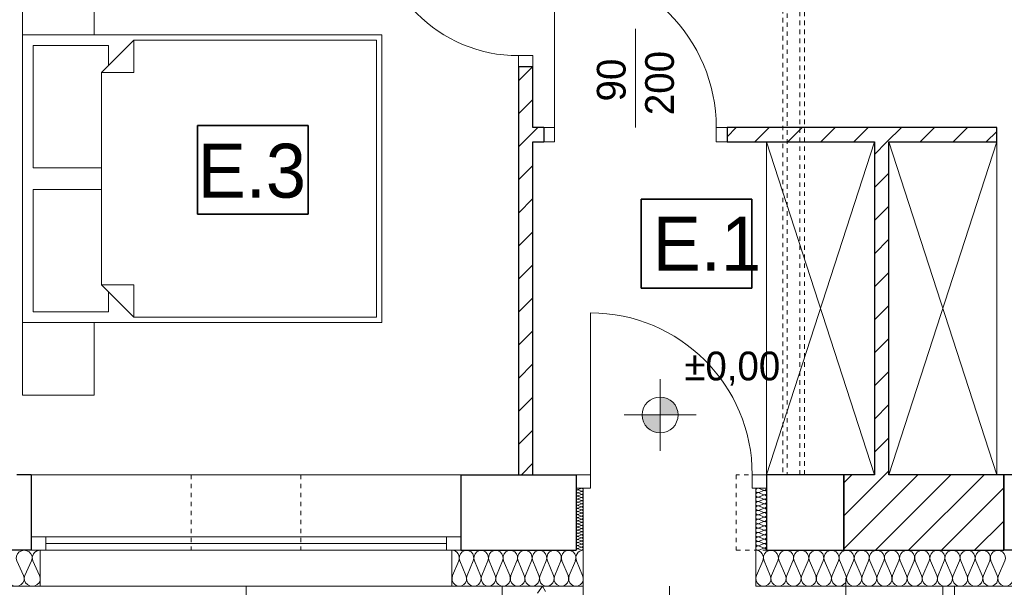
# Model space of a CAD drawing. Extents: x -220425 to -93252, y -20065 to 80294.
# Tile 75 of 103: x -117547 to -112069, y -10221 to -7065. Entities that reach past the tile are written whole.
import ezdxf

# ---------------------------------------------------------------- set-up
doc = ezdxf.new("R2010")
doc.units = 0
doc.header["$MEASUREMENT"] = 0
doc.linetypes.add('Hidden Line', pattern=[50, 25, -25])
for name, color, linetype, lineweight, true_color in [('Arch drzwi_Nr_Pióra__4', 7, 'Continuous', 9, 0x029e21), ('Arch ocieplenie_Nr_Pióra__22', 7, 'Continuous', 9, 0x7f7f7f), ('Arch okna_Nr_Pióra__4', 7, 'Continuous', 9, 0x029e21), ('Arch wyposarzenie_Nr_Pióra__4', 7, 'Continuous', 9, 0x029e21), ('Arch wyposazenie_Nr_Pióra__9', 7, 'Continuous', 13, 0x3dad99)]:
    doc.layers.add(name, color=color, linetype=linetype, lineweight=lineweight, true_color=true_color)
for name, color, linetype, lineweight in [('Arch opisy_Nr_Pióra__21', 7, 'Continuous', 9), ('Arch schody_Nr_Pióra__21', 7, 'Continuous', 9), ('Arch wyburzenia_Nr_Pióra__46', 5, 'Continuous', 13), ('Arch ściany nośne_Nr_Pióra__21', 7, 'Continuous', 9), ('Arch ściany nośne_Nr_Pióra__27', 7, 'Continuous', 30), ('Drzwi ArchiCAD_Nr_Pióra__27', 7, 'Continuous', 30), ('Drzwi ArchiCAD_Nr_Pióra__5', 7, 'Continuous', 13), ('INWENT RZĘDNE_Nr_Pióra__21', 7, 'Continuous', 9), ('INWENT.ŚCIANY_Nr_Pióra__1', 7, 'Continuous', 25), ('INWENT.ŚCIANY_Nr_Pióra__101', 8, 'Continuous', 13), ('PODKŁAD', 252, 'Continuous', 35)]:
    doc.layers.add(name, color=color, linetype=linetype, lineweight=lineweight)
doc.styles.add('GENERATED_STYLE_2', font='txt')
doc.styles.add('GENERATED_STYLE_4', font='txt')
doc.styles.add('GENERATED_STYLE_6', font='txt')
pattern_1 = [(45, (0, 0), (-91.92388, 91.92388), [])]

# ---------------------------------------------------------------- blocks, each defined once
blk = doc.blocks.new('parter')
at = {"layer": 'Arch ściany nośne_Nr_Pióra__21', "linetype": 'Continuous'}
h = blk.add_hatch(dxfattribs=at)
h.set_pattern_fill('Common_Brick', color=252, style=0, pattern_type=2)
h.set_pattern_definition(pattern_1)
h.paths.add_polyline_path([(-178632.4, -7325.1), (-178632.4, -9595.1), (-178552.4, -9595.1), (-178552.4, -7325.1)], flags=0)
h = blk.add_hatch(dxfattribs=at)
h.set_pattern_fill('Common_Brick', color=252, style=0, pattern_type=2)
h.set_pattern_definition(pattern_1)
h.paths.add_polyline_path([(-178552.4, -7745.1), (-178492.4, -7745.1), (-178492.4, -7665.1), (-178552.4, -7665.1)], flags=0)
h = blk.add_hatch(dxfattribs=at)
h.set_pattern_fill('Common_Brick', color=252, style=0, pattern_type=2)
h.set_pattern_definition(pattern_1)
h.paths.add_polyline_path([(-175972.4, -7665.1), (-177472.4, -7665.1), (-177472.4, -7745.1), (-175972.4, -7745.1)], flags=0)
h = blk.add_hatch(dxfattribs=at)
h.set_pattern_fill('Common_Brick', color=252, style=0, pattern_type=2)
h.set_pattern_definition(pattern_1)
h.paths.add_polyline_path([(-176572.4, -9595.1), (-176572.4, -7745.1), (-176652.4, -7745.1), (-176652.4, -9595.1)], flags=0)
h = blk.add_hatch(dxfattribs=at)
h.set_pattern_fill('Common_Brick', color=252, style=0, pattern_type=2)
h.set_pattern_definition(pattern_1)
h.paths.add_polyline_path([(-175932.4, -9595.1), (-176822.4, -9595.1), (-176822.4, -10015.1), (-175932.4, -10015.1)], flags=0)
at = {"layer": 'INWENT RZĘDNE_Nr_Pióra__21', "linetype": 'Continuous'}
for points in [[(-177844.8, -9263), (-177744.8, -9263), (-177752.4, -9224.7), (-177774.1, -9192.3), (-177806.6, -9170.6), (-177844.8, -9163)], [(-177844.8, -9263), (-177944.8, -9263), (-177937.2, -9301.2), (-177915.5, -9333.7), (-177883.1, -9355.3), (-177844.8, -9363)]]:
    blk.add_hatch(color=252, dxfattribs=at).paths.add_polyline_path(points, flags=0)
at = {"color": 252}
for p, q in [((-180417.4, -8146.6), (-180417.4, -7652.5)), ((-180417.4, -7652.5), (-179801.8, -7652.5)), ((-179801.8, -7652.5), (-179801.8, -8146.6)), ((-177950.3, -8557.8), (-177950.3, -8063.7)), ((-177950.3, -8063.7), (-177334.8, -8063.7)), ((-177334.8, -8063.7), (-177334.8, -8557.8)), ((-179801.8, -8146.6), (-180417.4, -8146.6)), ((-177334.8, -8557.8), (-177950.3, -8557.8))]:
    blk.add_line(p, q, dxfattribs=at)
at = {"layer": 'Arch ocieplenie_Nr_Pióra__22', "color": 252, "linetype": 'Continuous'}
for p, q in [((-178284.3, -9670.9), (-178300.5, -9678)), ((-178300.5, -9679.5), (-178284.3, -9686.7)), ((-178284.3, -9688.1), (-178300.5, -9695.3)), ((-177294.5, -9671.2), (-177270.3, -9681.4)), ((-177270.3, -9683.5), (-177294.5, -9693.8)), ((-178300.5, -9696.7), (-178284.3, -9703.9)), ((-178284.3, -9705.4), (-178300.5, -9712.5)), ((-178300.5, -9714), (-178284.3, -9721.2)), ((-178284.3, -9722.6), (-178300.5, -9729.8)), ((-178300.5, -9731.2), (-178284.3, -9738.4)), ((-178284.3, -9739.9), (-178300.5, -9747)), ((-178300.5, -9748.5), (-178284.3, -9755.7)), ((-177294.5, -9695.8), (-177270.3, -9706.1)), ((-177270.3, -9708.1), (-177294.5, -9718.4)), ((-177294.5, -9720.5), (-177270.3, -9730.7)), ((-177270.3, -9732.8), (-177294.5, -9743)), ((-177294.5, -9745.1), (-177270.3, -9755.4)), ((-178284.3, -9757.1), (-178300.5, -9764.3)), ((-178300.5, -9765.7), (-178284.3, -9772.9)), ((-178284.3, -9774.4), (-178300.5, -9781.5)), ((-178300.5, -9783), (-178284.3, -9790.2)), ((-178284.3, -9791.6), (-178300.5, -9798.8)), ((-178300.5, -9800.2), (-178284.3, -9807.4)), ((-177270.3, -9757.4), (-177294.5, -9767.7)), ((-177294.5, -9769.8), (-177270.3, -9780)), ((-177270.3, -9782.1), (-177294.5, -9792.3)), ((-177294.5, -9794.4), (-177270.3, -9804.6)), ((-178284.3, -9808.9), (-178300.5, -9816)), ((-178300.5, -9817.5), (-178284.3, -9824.7)), ((-178284.3, -9826.1), (-178300.5, -9833.3)), ((-178300.5, -9834.7), (-178284.3, -9841.9)), ((-178284.3, -9843.4), (-178300.5, -9850.5)), ((-178300.5, -9852), (-178284.3, -9859.2)), ((-177270.3, -9806.7), (-177294.5, -9817)), ((-177294.5, -9819), (-177270.3, -9829.3)), ((-177270.3, -9831.4), (-177294.5, -9841.6)), ((-177294.5, -9843.7), (-177270.3, -9853.9)), ((-177270.3, -9856), (-177294.5, -9866.3)), ((-178284.3, -9860.6), (-178300.5, -9867.8)), ((-178300.5, -9869.2), (-178284.3, -9876.4)), ((-178284.3, -9877.9), (-178300.5, -9885)), ((-178300.5, -9886.5), (-178284.3, -9893.7)), ((-178284.3, -9895.1), (-178300.5, -9902.3)), ((-178300.5, -9903.7), (-178284.3, -9910.9)), ((-178284.3, -9912.4), (-178300.5, -9919.5)), ((-177294.5, -9868.3), (-177270.3, -9878.6)), ((-177270.3, -9880.6), (-177294.5, -9890.9)), ((-177294.5, -9893), (-177270.3, -9903.2)), ((-177270.3, -9905.3), (-177294.5, -9915.5)), ((-178300.5, -9921), (-178284.3, -9928.2)), ((-178284.3, -9929.6), (-178300.5, -9936.8)), ((-178300.5, -9938.2), (-178284.3, -9945.4)), ((-178284.3, -9946.9), (-178300.5, -9954)), ((-178300.5, -9955.5), (-178284.3, -9962.7)), ((-178284.3, -9964.1), (-178300.5, -9971.3)), ((-177294.5, -9917.6), (-177270.3, -9927.9)), ((-177270.3, -9929.9), (-177294.5, -9940.2)), ((-177294.5, -9942.3), (-177270.3, -9952.5)), ((-177270.3, -9954.6), (-177294.5, -9964.8)), ((-177294.5, -9966.9), (-177270.3, -9977.1)), ((-178300.5, -9972.7), (-178284.3, -9979.9)), ((-178284.3, -9981.4), (-178300.5, -9988.5)), ((-178300.5, -9990), (-178284.3, -9997.2)), ((-178284.3, -9998.6), (-178300.5, -10005.8)), ((-178300.5, -10007.2), (-178284.3, -10014.4)), ((-177270.3, -9979.2), (-177294.5, -9989.5)), ((-177294.5, -9991.5), (-177270.3, -10001.8)), ((-177270.3, -10003.9), (-177294.5, -10014.1)), ((-181422.7, -10074.7), (-181385.5, -10155.6)), ((-181378, -10155.6), (-181340.8, -10074.7)), ((-181333.3, -10074.7), (-181296.1, -10155.6)), ((-178999, -10155.6), (-178965.2, -10074.7)), ((-178958.4, -10074.7), (-178924.7, -10155.6)), ((-178917.9, -10155.6), (-178884.1, -10074.7)), ((-178877.3, -10074.7), (-178843.6, -10155.6)), ((-178836.8, -10155.6), (-178803, -10074.7)), ((-178796.2, -10074.7), (-178762.5, -10155.6)), ((-178755.6, -10155.6), (-178721.9, -10074.7)), ((-178715.1, -10074.7), (-178681.3, -10155.6)), ((-178674.5, -10155.6), (-178640.8, -10074.7)), ((-178634, -10074.7), (-178600.2, -10155.6)), ((-178593.4, -10155.6), (-178559.7, -10074.7)), ((-178552.9, -10074.7), (-178519.1, -10155.6)), ((-178512.3, -10155.6), (-178478.6, -10074.7)), ((-178471.8, -10074.7), (-178438, -10155.6)), ((-178431.2, -10155.6), (-178397.5, -10074.7)), ((-178390.6, -10074.7), (-178356.9, -10155.6)), ((-178350.1, -10155.6), (-178316.3, -10074.7)), ((-178309.5, -10074.7), (-178275.8, -10155.6)), ((-177308.8, -10155.6), (-177273.8, -10074.7)), ((-177266.8, -10074.7), (-177231.8, -10155.6)), ((-177224.7, -10155.6), (-177189.7, -10074.7)), ((-177182.6, -10074.7), (-177147.6, -10155.6)), ((-177140.5, -10155.6), (-177105.5, -10074.7)), ((-177098.4, -10074.7), (-177063.4, -10155.6)), ((-177056.3, -10155.6), (-177021.3, -10074.7)), ((-177014.3, -10074.7), (-176979.3, -10155.6)), ((-176972.2, -10155.6), (-176937.2, -10074.7)), ((-176930.1, -10074.7), (-176895.1, -10155.6)), ((-176888, -10155.6), (-176853, -10074.7)), ((-176845.9, -10074.7), (-176810.9, -10155.6)), ((-176803.8, -10155.6), (-176768.8, -10074.7)), ((-176761.8, -10074.7), (-176726.8, -10155.6)), ((-176719.7, -10155.6), (-176684.7, -10074.7)), ((-176677.6, -10074.7), (-176642.6, -10155.6)), ((-176635.5, -10155.6), (-176600.5, -10074.7)), ((-176593.4, -10074.7), (-176558.4, -10155.6)), ((-176551.3, -10155.6), (-176516.3, -10074.7)), ((-176509.3, -10074.7), (-176474.3, -10155.6)), ((-176467.2, -10155.6), (-176432.2, -10074.7)), ((-176425.1, -10074.7), (-176390.1, -10155.6)), ((-176383, -10155.6), (-176348, -10074.7)), ((-176340.9, -10074.7), (-176305.9, -10155.6)), ((-176298.8, -10155.6), (-176263.8, -10074.7)), ((-176256.8, -10074.7), (-176221.8, -10155.6)), ((-176214.7, -10155.6), (-176179.7, -10074.7)), ((-176172.6, -10074.7), (-176137.6, -10155.6)), ((-176130.5, -10155.6), (-176095.5, -10074.7)), ((-176088.4, -10074.7), (-176053.4, -10155.6)), ((-176046.3, -10155.6), (-176011.3, -10074.7)), ((-176004.3, -10074.7), (-175969.3, -10155.6)), ((-175962.2, -10155.6), (-175927.2, -10074.7))]:
    blk.add_line(p, q, dxfattribs=at)
for centre, major_axis, ratio, start_param, end_param in [((-178303.9, -9687.4), (0, -8.62), 0.98635, 2.7288, 6.695979), ((-178303.9, -9670.1), (0, -8.62), 0.98635, 4.712389, 6.695979), ((-178280.9, -9678.8), (0, -8.62), 0.98635, 5.870392, 9.837571), ((-178280.9, -9696), (0, -8.62), 0.98635, 5.870392, 9.837571), ((-177299.6, -9682.5), (12.8, 0), 0.965572, 1.158003, 5.125183), ((-177299.6, -9707.1), (12.8, 0), 0.965572, 1.158003, 5.125183), ((-177265.1, -9670.1), (12.8, 0), 0.965572, 4.299596, 6.283185), ((-177265.1, -9694.8), (12.8, 0), 0.965572, 4.299595, 8.266774), ((-178303.9, -9704.6), (0, -8.62), 0.98635, 2.7288, 6.695979), ((-178303.9, -9721.9), (0, -8.62), 0.98635, 2.7288, 6.695979), ((-178303.9, -9739.1), (0, -8.62), 0.98635, 2.7288, 6.695979), ((-178303.9, -9756.4), (0, -8.62), 0.98635, 2.7288, 6.695979), ((-178280.9, -9713.3), (0, -8.62), 0.98635, 5.870392, 9.837571), ((-178280.9, -9730.5), (0, -8.62), 0.98635, 5.870392, 9.837571), ((-178280.9, -9747.8), (0, -8.62), 0.98635, 5.870392, 9.837571), ((-177299.6, -9731.8), (12.8, 0), 0.965572, 1.158003, 5.125183), ((-177299.6, -9756.4), (12.8, 0), 0.965572, 1.158003, 5.125183), ((-177265.1, -9719.4), (12.8, 0), 0.965572, 4.299595, 8.266774), ((-177265.1, -9744.1), (12.8, 0), 0.965572, 4.299595, 8.266774), ((-178303.9, -9773.6), (0, -8.62), 0.98635, 2.7288, 6.695979), ((-178303.9, -9790.9), (0, -8.62), 0.98635, 2.7288, 6.695979), ((-178303.9, -9808.1), (0, -8.62), 0.98635, 2.7288, 6.695979), ((-178280.9, -9765), (0, -8.62), 0.98635, 5.870392, 9.837571), ((-178280.9, -9782.3), (0, -8.62), 0.98635, 5.870392, 9.837571), ((-178280.9, -9799.5), (0, -8.62), 0.98635, 5.870392, 9.837571), ((-177299.6, -9781), (12.8, 0), 0.965572, 1.158003, 5.125183), ((-177299.6, -9805.7), (12.8, 0), 0.965572, 1.158003, 5.125183), ((-177265.1, -9768.7), (12.8, 0), 0.965572, 4.299595, 8.266774), ((-177265.1, -9793.4), (12.8, 0), 0.965572, 4.299595, 8.266774), ((-178303.9, -9825.4), (0, -8.62), 0.98635, 2.7288, 6.695979), ((-178303.9, -9842.6), (0, -8.62), 0.98635, 2.7288, 6.695979), ((-178303.9, -9859.9), (0, -8.62), 0.98635, 2.7288, 6.695979), ((-178280.9, -9816.8), (0, -8.62), 0.98635, 5.870392, 9.837571), ((-178280.9, -9834), (0, -8.62), 0.98635, 5.870392, 9.837571), ((-178280.9, -9851.3), (0, -8.62), 0.98635, 5.870392, 9.837571), ((-177299.6, -9830.3), (12.8, 0), 0.965572, 1.158003, 5.125183), ((-177299.6, -9855), (12.8, 0), 0.965572, 1.158003, 5.125183), ((-177265.1, -9818), (12.8, 0), 0.965572, 4.299595, 8.266774), ((-177265.1, -9842.6), (12.8, 0), 0.965572, 4.299595, 8.266774), ((-177265.1, -9867.3), (12.8, 0), 0.965572, 4.299595, 8.266774), ((-178303.9, -9877.1), (0, -8.62), 0.98635, 2.7288, 6.695979), ((-178303.9, -9894.4), (0, -8.62), 0.98635, 2.7288, 6.695979), ((-178303.9, -9911.6), (0, -8.62), 0.98635, 2.7288, 6.695979), ((-178280.9, -9868.5), (0, -8.62), 0.98635, 5.870392, 9.837571), ((-178280.9, -9885.8), (0, -8.62), 0.98635, 5.870392, 9.837571), ((-178280.9, -9903), (0, -8.62), 0.98635, 5.870392, 9.837571), ((-178280.9, -9920.3), (0, -8.62), 0.98635, 5.870392, 9.837571), ((-177299.6, -9879.6), (12.8, 0), 0.965572, 1.158003, 5.125183), ((-177299.6, -9904.3), (12.8, 0), 0.965572, 1.158003, 5.125183), ((-177265.1, -9891.9), (12.8, 0), 0.965572, 4.299595, 8.266774), ((-177265.1, -9916.6), (12.8, 0), 0.965572, 4.299595, 8.266774), ((-178303.9, -9928.9), (0, -8.62), 0.98635, 2.7288, 6.695979), ((-178303.9, -9946.1), (0, -8.62), 0.98635, 2.7288, 6.695979), ((-178303.9, -9963.4), (0, -8.62), 0.98635, 2.7288, 6.695979), ((-178280.9, -9937.5), (0, -8.62), 0.98635, 5.870392, 9.837571), ((-178280.9, -9954.8), (0, -8.62), 0.98635, 5.870392, 9.837571), ((-178280.9, -9972), (0, -8.62), 0.98635, 5.870392, 9.837571), ((-177299.6, -9928.9), (12.8, 0), 0.965572, 1.158003, 5.125183), ((-177299.6, -9953.5), (12.8, 0), 0.965572, 1.158003, 5.125183), ((-177299.6, -9978.2), (12.8, 0), 0.965572, 1.158003, 5.125183), ((-177265.1, -9941.2), (12.8, 0), 0.965572, 4.299595, 8.266774), ((-177265.1, -9965.9), (12.8, 0), 0.965572, 4.299595, 8.266774), ((-181381.8, -10057.7), (44.7, 0), 0.951846, 5.870392, 9.837571), ((-181292.4, -10057.7), (44.7, 0), 0.951846, 1.570796, 3.554385), ((-179002.4, -10057.7), (0, 42.5), 0.953449, 4.299596, 6.283185), ((-178921.3, -10057.7), (0, 42.5), 0.953449, 4.299595, 8.266774), ((-178840.2, -10057.7), (0, 42.5), 0.953449, 4.299595, 8.266774), ((-178759, -10057.7), (0, 42.5), 0.953449, 4.299595, 8.266774), ((-178677.9, -10057.7), (0, 42.5), 0.953449, 4.299595, 8.266774), ((-178596.8, -10057.7), (0, 42.5), 0.953449, 4.299595, 8.266774), ((-178515.7, -10057.7), (0, 42.5), 0.953449, 4.299595, 8.266774), ((-178434.6, -10057.7), (0, 42.5), 0.953449, 4.299595, 8.266774), ((-178353.5, -10057.7), (0, 42.5), 0.953449, 4.299595, 8.266774), ((-178272.4, -10057.7), (0, 42.5), 0.953449, 0, 1.983589), ((-178303.9, -9980.6), (0, -8.62), 0.98635, 2.7288, 6.695979), ((-178303.9, -9997.9), (0, -8.62), 0.98635, 2.7288, 6.695979), ((-178303.9, -10015.1), (0, -8.62), 0.98635, 2.7288, 4.712389), ((-178280.9, -9989.3), (0, -8.62), 0.98635, 5.870392, 9.837571), ((-178280.9, -10006.5), (0, -8.62), 0.98635, 5.870392, 9.837571), ((-177299.6, -10002.8), (12.8, 0), 0.965572, 1.158003, 5.125183), ((-177312.4, -10057.7), (0, 42.5), 0.989367, 4.299596, 6.283185), ((-177228.2, -10057.7), (0, 42.5), 0.989367, 4.299595, 8.266774), ((-177265.1, -9990.5), (12.8, 0), 0.965572, 4.299595, 8.266774), ((-177265.1, -10015.1), (12.8, 0), 0.965572, 0, 1.983589), ((-177144, -10057.7), (0, 42.5), 0.989367, 4.299595, 8.266774), ((-177059.9, -10057.7), (0, 42.5), 0.989367, 4.299595, 8.266774), ((-176975.7, -10057.7), (0, 42.5), 0.989367, 4.299595, 8.266774), ((-176891.5, -10057.7), (0, 42.5), 0.989367, 4.299595, 8.266774), ((-176807.4, -10057.7), (0, 42.5), 0.989367, 4.299595, 8.266774), ((-176723.2, -10057.7), (0, 42.5), 0.989367, 4.299595, 8.266774), ((-176639, -10057.7), (0, 42.5), 0.989367, 4.299595, 8.266774), ((-176554.9, -10057.7), (0, 42.5), 0.989367, 4.299595, 8.266774), ((-176470.7, -10057.7), (0, 42.5), 0.989367, 4.299595, 8.266774), ((-176386.5, -10057.7), (0, 42.5), 0.989367, 4.299595, 8.266774), ((-176302.4, -10057.7), (0, 42.5), 0.989367, 4.299595, 8.266774), ((-176218.2, -10057.7), (0, 42.5), 0.989367, 4.299595, 8.266774), ((-176134, -10057.7), (0, 42.5), 0.989367, 4.299595, 8.266774), ((-176049.9, -10057.7), (0, 42.5), 0.989367, 4.299595, 8.266774), ((-175965.7, -10057.7), (0, 42.5), 0.989367, 4.299595, 8.266774), ((-181426.4, -10172.6), (44.7, 0), 0.951846, 2.728799, 6.695979), ((-181337.1, -10172.6), (44.7, 0), 0.951846, 2.728799, 6.695979), ((-178961.8, -10172.6), (0, 42.5), 0.953449, 1.158003, 5.125183), ((-178880.7, -10172.6), (0, 42.5), 0.953449, 1.158003, 5.125183), ((-178799.6, -10172.6), (0, 42.5), 0.953449, 1.158003, 5.125183), ((-178718.5, -10172.6), (0, 42.5), 0.953449, 1.158003, 5.125183), ((-178637.4, -10172.6), (0, 42.5), 0.953449, 1.158003, 5.125183), ((-178556.3, -10172.6), (0, 42.5), 0.953449, 1.158003, 5.125183), ((-178475.2, -10172.6), (0, 42.5), 0.953449, 1.158003, 5.125183), ((-178394, -10172.6), (0, 42.5), 0.953449, 1.158003, 5.125183), ((-178312.9, -10172.6), (0, 42.5), 0.953449, 1.158003, 5.125183), ((-177270.3, -10172.6), (0, 42.5), 0.989367, 1.158003, 5.125183), ((-177186.1, -10172.6), (0, 42.5), 0.989367, 1.158003, 5.125183), ((-177102, -10172.6), (0, 42.5), 0.989367, 1.158003, 5.125183), ((-177017.8, -10172.6), (0, 42.5), 0.989367, 1.158003, 5.125183), ((-176933.6, -10172.6), (0, 42.5), 0.989367, 1.158003, 5.125183), ((-176849.5, -10172.6), (0, 42.5), 0.989367, 1.158003, 5.125183), ((-176765.3, -10172.6), (0, 42.5), 0.989367, 1.158003, 5.125183), ((-176681.1, -10172.6), (0, 42.5), 0.989367, 1.158003, 5.125183), ((-176597, -10172.6), (0, 42.5), 0.989367, 1.158003, 5.125183), ((-176512.8, -10172.6), (0, 42.5), 0.989367, 1.158003, 5.125183), ((-176428.6, -10172.6), (0, 42.5), 0.989367, 1.158003, 5.125183), ((-176344.5, -10172.6), (0, 42.5), 0.989367, 1.158003, 5.125183), ((-176260.3, -10172.6), (0, 42.5), 0.989367, 1.158003, 5.125183), ((-176176.1, -10172.6), (0, 42.5), 0.989367, 1.158003, 5.125183), ((-176092, -10172.6), (0, 42.5), 0.989367, 1.158003, 5.125183), ((-176007.8, -10172.6), (0, 42.5), 0.989367, 1.158003, 5.125183), ((-175923.6, -10172.6), (0, 42.5), 0.989367, 1.158003, 5.125183)]:
    blk.add_ellipse(centre, major_axis=major_axis, ratio=ratio, start_param=start_param, end_param=end_param, dxfattribs=at)
at = {"layer": 'Arch okna_Nr_Pióra__4', "color": 252, "linetype": 'Continuous'}
for p, q in [((-177982.4, -7665.1), (-177982.4, -7115.1)), ((-178232.4, -9595.1), (-178232.4, -8695.1)), ((-181342.4, -9595.1), (-178952.4, -9595.1)), ((-178312.4, -9595.1), (-178232.4, -9595.1)), ((-178232.4, -9595.1), (-178232.4, -9670.1)), ((-177332.4, -9595.1), (-177252.4, -9595.1)), ((-177332.4, -9595.1), (-177332.4, -9670.1)), ((-178312.4, -9670.1), (-178232.4, -9670.1)), ((-177332.4, -9670.1), (-177252.4, -9670.1)), ((-181342.4, -9940.1), (-178952.4, -9940.1)), ((-181262.4, -9940.1), (-181262.4, -10015.1)), ((-179032.4, -9940.1), (-179032.4, -10015.1)), ((-181342.4, -10015.1), (-178952.4, -10015.1)), ((-181262.4, -9977.6), (-179032.4, -9977.6)), ((-181292.4, -10215.1), (-179002.4, -10215.1)), ((-180147.4, -10215.1), (-180147.4, -10765.1)), ((-177792.4, -10215.1), (-177792.4, -10765.1))]:
    blk.add_line(p, q, dxfattribs=at)
blk.add_arc((-178232.4, -9595.1), 900, 0, 90, dxfattribs=at)
at = {"layer": 'Arch opisy_Nr_Pióra__21', "color": 252, "linetype": 'Continuous'}
for p, q in [((-180417.4, -8146.6), (-180417.4, -7652.5)), ((-180417.4, -7652.5), (-179801.8, -7652.5)), ((-179801.8, -7652.5), (-179801.8, -8146.6)), ((-177950.3, -8557.8), (-177950.3, -8063.7)), ((-177950.3, -8063.7), (-177334.8, -8063.7)), ((-177334.8, -8063.7), (-177334.8, -8557.8)), ((-179801.8, -8146.6), (-180417.4, -8146.6)), ((-177334.8, -8557.8), (-177950.3, -8557.8))]:
    blk.add_line(p, q, dxfattribs=at)
at = {"layer": 'Arch schody_Nr_Pióra__21', "color": 252, "linetype": 'Continuous'}
for p, q in [((-178272.4, -10215.2), (-178722.4, -10215.2)), ((-178722.4, -10215.2), (-178722.4, -11115.2)), ((-178272.4, -11115.2), (-178272.4, -10215.2)), ((-176272.4, -10215.2), (-176272.4, -12915.2)), ((-176207.4, -10215.2), (-176207.4, -12915.2))]:
    blk.add_line(p, q, dxfattribs=at)
at = {"layer": 'Arch wyburzenia_Nr_Pióra__46', "color": 252, "linetype": 'Continuous'}
for p, q in [((-178272.4, -10215.1), (-178272.4, -9670.1)), ((-177312.4, -9670.1), (-177312.4, -10215.1)), ((-181292.4, -10215.1), (-181292.4, -10015.1)), ((-179002.4, -10015.1), (-179002.4, -10215.1)), ((-182007.4, -10215.1), (-181292.4, -10215.1)), ((-179002.4, -10215.1), (-178272.4, -10215.1)), ((-177312.4, -10215.1), (-175292.4, -10215.1))]:
    blk.add_line(p, q, dxfattribs=at)
at = {"layer": 'Arch wyposarzenie_Nr_Pióra__4', "color": 252, "linetype": 'Continuous'}
for p, q in [((-178526.3, -10253.3), (-178498.5, -10215.2)), ((-178498.5, -10215.2), (-178481.8, -10243.5))]:
    blk.add_line(p, q, dxfattribs=at)
at = {"layer": 'Arch wyposazenie_Nr_Pióra__9', "color": 252, "linetype": 'Continuous'}
for p, q in [((-181392.4, -6745.1), (-181392.4, -7148.9)), ((-180992.4, -7148.9), (-180992.4, -6745.1)), ((-181392.4, -7148.9), (-180992.4, -7148.9)), ((-181392.4, -7148.9), (-179392.4, -7148.9)), ((-181392.4, -7148.9), (-181392.4, -8748.9)), ((-179392.4, -7148.9), (-179392.4, -8748.9)), ((-181332.4, -7208.9), (-180912.4, -7208.9)), ((-181332.4, -7888.9), (-181332.4, -7208.9)), ((-180952.4, -7358.9), (-180772.4, -7178.9)), ((-180912.4, -7208.9), (-180912.4, -7318.9)), ((-180772.4, -7178.9), (-180772.4, -7358.9)), ((-180772.4, -7178.9), (-179422.4, -7178.9)), ((-179422.4, -7178.9), (-179422.4, -7948.9)), ((-180912.4, -7318.9), (-180952.4, -7358.9)), ((-180952.4, -7358.9), (-180952.4, -7888.9)), ((-180952.4, -7948.9), (-180952.4, -7358.9)), ((-180952.4, -7358.9), (-180772.4, -7358.9)), ((-177252.4, -7745.1), (-176652.4, -9595.1)), ((-177252.4, -9595.1), (-176652.4, -7745.1)), ((-177252.4, -9595.1), (-177252.4, -7745.1)), ((-175972.4, -9595.1), (-176572.4, -7745.1)), ((-175972.4, -7745.1), (-176572.4, -9595.1)), ((-175972.4, -9595.1), (-175972.4, -7745.1)), ((-180952.4, -7888.9), (-181332.4, -7888.9)), ((-180952.4, -8538.9), (-180952.4, -7948.9)), ((-179422.4, -7948.9), (-179422.4, -8718.9)), ((-181332.4, -8008.9), (-180952.4, -8008.9)), ((-181332.4, -8688.9), (-181332.4, -8008.9)), ((-180952.4, -8008.9), (-180952.4, -8538.9)), ((-180952.4, -8538.9), (-180912.4, -8578.9)), ((-180772.4, -8718.9), (-180952.4, -8538.9)), ((-180952.4, -8538.9), (-180772.4, -8538.9)), ((-180772.4, -8718.9), (-180772.4, -8538.9)), ((-180912.4, -8578.9), (-180912.4, -8688.9)), ((-180912.4, -8688.9), (-181332.4, -8688.9)), ((-181392.4, -9152.7), (-181392.4, -8748.9)), ((-181392.4, -8748.9), (-180992.4, -8748.9)), ((-179392.4, -8748.9), (-181392.4, -8748.9)), ((-180992.4, -8748.9), (-180992.4, -9152.7)), ((-179422.4, -8718.9), (-180772.4, -8718.9)), ((-180992.4, -9152.7), (-181392.4, -9152.7))]:
    blk.add_line(p, q, dxfattribs=at)
at = {"layer": 'Arch ściany nośne_Nr_Pióra__27', "color": 252, "linetype": 'Continuous'}
for p, q in [((-178632.4, -7325.1), (-178632.4, -9595.1)), ((-178632.4, -7325.1), (-178552.4, -7325.1)), ((-178552.4, -7665.1), (-178552.4, -7325.1)), ((-178492.4, -7665.1), (-178552.4, -7665.1)), ((-178492.4, -7665.1), (-178492.4, -7745.1)), ((-175972.4, -7665.1), (-177472.4, -7665.1)), ((-177472.4, -7665.1), (-177472.4, -7745.1)), ((-175972.4, -7745.1), (-175972.4, -7665.1)), ((-178552.4, -9595.1), (-178552.4, -7745.1)), ((-178552.4, -7745.1), (-178492.4, -7745.1)), ((-177472.4, -7745.1), (-176652.4, -7745.1)), ((-176652.4, -7745.1), (-176652.4, -9595.1)), ((-176572.4, -9595.1), (-176572.4, -7745.1)), ((-176572.4, -7745.1), (-175972.4, -7745.1)), ((-178632.4, -9595.1), (-178552.4, -9595.1)), ((-176822.4, -9595.1), (-176822.4, -10015.1)), ((-176652.4, -9595.1), (-176822.4, -9595.1)), ((-175932.4, -9595.1), (-176572.4, -9595.1)), ((-175932.4, -10015.1), (-175932.4, -9595.1)), ((-176822.4, -10015.1), (-175932.4, -10015.1))]:
    blk.add_line(p, q, dxfattribs=at)
at = {"layer": 'Drzwi ArchiCAD_Nr_Pióra__27', "color": 252, "linetype": 'Continuous'}
for p, q in [((-178632.4, -7325.1), (-178552.4, -7325.1)), ((-178492.4, -7665.1), (-178492.4, -7745.1)), ((-177472.4, -7665.1), (-177472.4, -7745.1))]:
    blk.add_line(p, q, dxfattribs=at)
at = {"layer": 'Drzwi ArchiCAD_Nr_Pióra__5', "color": 252, "linetype": 'Continuous'}
for p, q in [((-178432.4, -7665.1), (-178432.4, -6765.1)), ((-178632.4, -7265.1), (-178632.4, -7325.1)), ((-178552.4, -7265.1), (-178632.4, -7265.1)), ((-178552.4, -7325.1), (-178552.4, -7265.1)), ((-178632.4, -7325.1), (-178552.4, -7325.1)), ((-178492.4, -7745.1), (-178492.4, -7665.1)), ((-178492.4, -7665.1), (-178432.4, -7665.1)), ((-178432.4, -7665.1), (-178432.4, -7745.1)), ((-177532.4, -7665.1), (-177472.4, -7665.1)), ((-177532.4, -7745.1), (-177532.4, -7665.1)), ((-177472.4, -7665.1), (-177472.4, -7745.1)), ((-178432.4, -7745.1), (-178492.4, -7745.1)), ((-177472.4, -7745.1), (-177532.4, -7745.1))]:
    blk.add_line(p, q, dxfattribs=at)
for centre, radius, start, end in [((-178632.4, -6465.1), 800, 180, 270), ((-178432.4, -7665.1), 900, 0, 90)]:
    blk.add_arc(centre, radius, start, end, dxfattribs=at)
at = {"layer": 'INWENT RZĘDNE_Nr_Pióra__21', "color": 252, "linetype": 'Continuous'}
for p, q in [((-177844.8, -9463), (-177844.8, -9063)), ((-178044.8, -9263), (-177644.8, -9263)), ((-176811.5, -10569.6), (-176811.5, -10169.6))]:
    blk.add_line(p, q, dxfattribs=at)
blk.add_circle((-177844.8, -9263), 100, dxfattribs=at)
at = {"layer": 'INWENT.ŚCIANY_Nr_Pióra__1', "color": 252, "linetype": 'Continuous'}
for p, q in [((-181342.4, -9595.1), (-181422.4, -9595.1)), ((-181342.4, -9595.1), (-181342.4, -10015.1)), ((-178952.4, -9595.1), (-178312.4, -9595.1)), ((-178952.4, -9595.1), (-178952.4, -10015.1)), ((-178312.4, -9595.1), (-178312.4, -10015.1)), ((-176822.4, -9595.1), (-177252.4, -9595.1)), ((-177252.4, -9595.1), (-177252.4, -10015.1)), ((-176822.4, -10015.1), (-176822.4, -9595.1)), ((-175932.4, -9595.1), (-175932.4, -10015.1)), ((-175322.4, -9595.1), (-175932.4, -9595.1)), ((-181342.4, -10015.1), (-181942.4, -10015.1)), ((-178952.4, -10015.1), (-178312.4, -10015.1)), ((-177252.4, -10015.1), (-176822.4, -10015.1)), ((-175322.4, -10015.1), (-175932.4, -10015.1))]:
    blk.add_line(p, q, dxfattribs=at)
at = {"layer": 'INWENT.ŚCIANY_Nr_Pióra__101', "color": 252, "linetype": 'Hidden Line'}
for p, q in [((-177162.4, -6005.1), (-177162.4, -9595.1)), ((-177137.4, -5980.1), (-177137.4, -9595.1)), ((-177067.4, -9595.1), (-177067.4, -5980.1)), ((-177042.4, -9595.1), (-177042.4, -6005.1)), ((-180452.4, -9595.1), (-180452.4, -10015.1)), ((-179842.4, -9595.1), (-180452.4, -9595.1)), ((-179842.4, -9595.1), (-179842.4, -10015.1)), ((-177252.4, -9595.1), (-177422.4, -9595.1)), ((-177422.4, -9595.1), (-177422.4, -10015.1)), ((-180452.4, -10015.1), (-179842.4, -10015.1)), ((-177422.4, -10015.1), (-177252.4, -10015.1))]:
    blk.add_line(p, q, dxfattribs=at)
at = {"layer": 'Arch drzwi_Nr_Pióra__4', "color": 252, "linetype": 'Continuous', "style": 'GENERATED_STYLE_6'}
for s, p in [('200', (-177767.9, -7595.9)), ('90', (-178036.6, -7519.7))]:
    blk.add_text(s, height=160, rotation=90, dxfattribs=at).set_placement(p)
at = {"layer": 'Arch opisy_Nr_Pióra__21', "color": 252, "linetype": 'Continuous', "style": 'GENERATED_STYLE_4'}
for s, p in [('E.3', (-180416.7, -8054.7)), ('E.1', (-177885.4, -8460.7))]:
    blk.add_text(s, height=300, dxfattribs=at).set_placement(p)
at = {"layer": 'INWENT RZĘDNE_Nr_Pióra__21', "color": 252, "insert": (-177710.2, -9100.3), "char_height": 160, "attachment_point": 7, "style": 'GENERATED_STYLE_2'}
blk.add_mtext('{±0,00}', dxfattribs=at)

msp = doc.modelspace()

# ---------------------------------------------------------------- block references
at = {"layer": 'PODKŁAD'}
msp.add_blockref('parter', (63860.6, 0), dxfattribs=at)
msp.add_blockref('parter', (63860.6, 0), dxfattribs=at)

doc.saveas('drawing.dxf')
